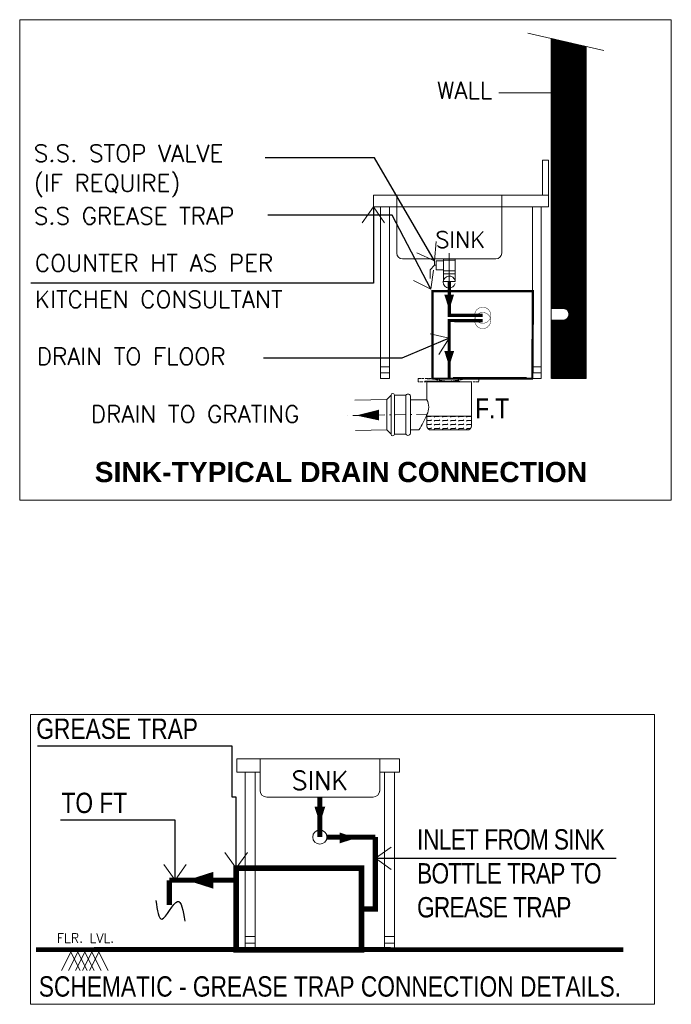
# Model space of a CAD drawing. Header units: millimetres. Extents: x -6389 to 181357, y -73328 to 5324.
# Tile 1 of 19: x -989 to 2086, y -73328 to -68685. Entities that reach past the tile are written whole.
import ezdxf
from ezdxf.enums import TextEntityAlignment as Align

# ---------------------------------------------------------------- set-up
doc = ezdxf.new("R2010")
doc.units = ezdxf.units.MM
for name, pattern in [('ACAD_ISO11W100', [33, 12, -3, 12, -3, 0, -3]), ('DASHDOT', [1, 0.5, -0.25, 0, -0.25]), ('DASHED2', [0.375, 0.25, -0.125])]:
    doc.linetypes.add(name, pattern=pattern)
doc.layers.get('0').update_dxf_attribs({"color": 8, "lineweight": 0})
for name, color, linetype, lineweight in [('00-ABM-VERT-WASTE', 3, 'Continuous', 0), ('00-ABM-WASTE PIPE', 3, 'Continuous', 0), ('00-ABM-WASTE TEXT', 7, 'Continuous', 0), ('A-TEXTS', 4, 'Continuous', 0), ('DIM - GRATING', 7, 'Continuous', 0), ('Flow Direction', 1, 'Continuous', 0), ('JMT SOIL PIPE', 4, 'Continuous', 0), ('JMT-P-WASTE', 3, 'Continuous', 0), ('P-Waste', 4, 'ACAD_ISO11W100', 0), ('P2 WASTE', 3, 'Continuous', 0)]:
    doc.layers.add(name, color=color, linetype=linetype, lineweight=lineweight)
doc.layers.add('JMT-P-WATER SUPPLY TEX', color=7, linetype='Continuous')
doc.styles.add('ARIAL', font='arial.ttf', dxfattribs={"width": 0.8})
doc.styles.add('SANSSERIF', font='sanssb__.ttf', dxfattribs={"height": 5})
doc.styles.add('Simplex', font='SIMPLEX.shx', dxfattribs={"width": 0.8, "height": 2.5})
doc.styles.add('TXT1', font='times.ttf')
doc.styles.add('WMF-Arial1', font='arial.ttf')
doc.dimstyles.new('DIM-F', dxfattribs={"dimtxt": 100, "dimasz": 75, "dimexe": 50, "dimexo": 50, "dimgap": 50, "dimtad": 1, "dimdec": 0, "dimzin": 1, "dimdsep": 46, "dimtxsty": 'TXT1', "dimblk": 'OBLIQUE', "dimcen": 0.25, "dimdle": 50, "dimclrd": 2, "dimclre": 2, "dimclrt": 2, "dimadec": 0, "dimazin": 0, "dimtfac": 1, "dimtdec": 0, "dimtofl": 0, "dimtmove": 0, "dimatfit": 3, "dimldrblk": 'OPEN90', "dimfxl": 1, "dimtolj": 1, "dimtzin": 1, "dimarcsym": 0})

# ---------------------------------------------------------------- blocks, each defined once
blk = doc.blocks.new('_OBLIQUE')
at = {"color": 0, "linetype": 'ByBlock'}
blk.add_line((-0.5, -0.5), (0.5, 0.5), dxfattribs=at)
blk = doc.blocks.new('yt')
at = {"color": 6, "const_width": 10.54126940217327}
for points in [[(44634.03903181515, -30813.15905606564), (44634.03903181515, -31230.62173625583)], [(44634.03903181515, -30818.62173625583), (45108.39615491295, -30818.62173625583)], [(45108.25708734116, -30813.15905606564), (45105.35431127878, -31230.62173625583)], [(44634.03903181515, -31230.62173625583), (45108.39615491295, -31230.62173625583)]]:
    blk.add_lwpolyline(points, dxfattribs=at)
at = {"color": 5, "linetype": 'DASHED2', "ltscale": 80, "const_width": 2}
blk.add_lwpolyline([(44833.23728592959, -30931.6020436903, 1), (44909.19790079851, -30931.60204369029, 1), (44833.23728592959, -30931.6020436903, -1.910808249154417e-13)], format="xyb", dxfattribs=at)
at = {"color": 6, "const_width": 2}
blk.add_lwpolyline([(44833.23728592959, -30956.6020436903, 1), (44909.19790079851, -30956.60204369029, 1), (44833.23728592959, -30956.6020436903, -1.910808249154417e-13)], format="xyb", dxfattribs=at)

msp = doc.modelspace()

# ---------------------------------------------------------------- hatches: boundary and pattern name
h = msp.add_hatch()
h.set_pattern_fill('ANSI32', color=4, scale=0.1525682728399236, style=0)
h.set_pattern_definition([(44.99999999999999, (49200.78801731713, -220577.2542449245), (-1.027576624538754, 1.027576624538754), []), (44.99999999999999, (49201.47306869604, -220577.2542449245), (-1.027576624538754, 1.027576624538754), [])])
edge = h.paths.add_edge_path()
edge.add_line((1685.190693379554, -68811.65811673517), (1519.973302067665, -68773.53102642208))
edge.add_line((1519.973302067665, -68773.53102642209), (1519.973302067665, -70047.22074706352))
edge.add_line((1519.973302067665, -70047.22074706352), (1575.045765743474, -70047.22074706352))
edge.add_arc((1575.045765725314, -70074.75697903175), 27.53623196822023, -3.801909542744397e-08, 89.99999996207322, ccw=False)
edge.add_arc((1575.045765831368, -70074.75697896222), 27.53623186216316, -90.00000000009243, 0, ccw=False)
edge.add_line((1575.045765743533, -70102.2932108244), (1519.973302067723, -70102.2932108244))
edge.add_line((1519.973302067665, -70102.2932108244), (1519.973302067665, -70377.65552969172))
edge.add_line((1519.973302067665, -70377.65552969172), (1685.190693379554, -70377.65552969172))
edge.add_line((1685.190693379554, -70377.65552969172), (1685.190693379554, -68811.6581167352))
at = {"layer": 'JMT SOIL PIPE', "linetype": 'Continuous', "ltscale": 2}
h = msp.add_hatch(dxfattribs=at)
h.set_pattern_fill('FLEX', color=4, scale=25.42804986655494, style=0)
h.set_pattern_definition([(7.016477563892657e-15, (-5682083.704717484, 1239185.381963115), (0, 19.0710373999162), [19.07103739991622, -19.07103739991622]), (44.99999999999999, (-5682064.633680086, 1239185.381963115), (1.058655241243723e-15, 19.0710373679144), [4.767759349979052, -17.43500107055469, 4.767759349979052, -26.97051977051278])])
edge = h.paths.add_edge_path()
edge.add_line((933.1282062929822, -70555.183676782), (933.1282062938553, -70600.77116242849))
edge.add_ellipse((952.1992436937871, -70600.77116242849), major_axis=(13.48525986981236, 13.48525986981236), ratio=0.9999999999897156, start_angle=134.9999999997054, end_angle=225.0000000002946)
edge.add_line((952.1992436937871, -70619.84219982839), (1123.838580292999, -70619.84219982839))
edge.add_ellipse((1123.838580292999, -70600.77116242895), major_axis=(-13.48525986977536, 13.48525986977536), ratio=0.9999999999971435, start_angle=134.9999999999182, end_angle=225.0000000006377)
edge.add_line((1142.909617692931, -70600.77116242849), (1142.909617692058, -70555.183676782))
edge.add_line((1142.909617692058, -70555.183676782), (933.1282062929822, -70555.18367678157))

# ---------------------------------------------------------------- linework, layer by layer
at = {"color": 7}
for p, q in [((1409.828374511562, -68748.09746136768), (1767.799388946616, -68830.70615702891)), ((1519.973302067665, -70377.64002484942), (1519.973302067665, -68773.51552161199)), ((1685.190693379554, -68811.64261187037), (1685.190693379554, -70377.64002484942)), ((1478.668954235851, -69347.42263350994), (1506.205186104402, -69347.42263350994)), ((1478.668954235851, -69347.42263350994), (1478.668954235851, -69512.64002484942)), ((1506.205186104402, -69347.42263350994), (1506.205186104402, -69512.64002484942)), ((1506.205186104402, -69512.64002484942), (680.1182295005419, -69512.64002484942)), ((680.1182295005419, -69512.64002484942), (680.1182295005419, -69567.71248861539)), ((790.2631571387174, -69512.64002484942), (790.2631571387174, -69785.53857558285)), ((1285.915330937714, -69785.53857558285), (1285.915330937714, -69512.64002484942)), ((1506.205186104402, -69567.71248861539), (1506.205186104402, -69512.64002484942)), ((680.1182295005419, -69567.71248861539), (1506.205186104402, -69567.71248861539)), ((714.5385194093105, -69567.71248861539), (714.5385194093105, -70377.64002484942)), ((755.842867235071, -70377.64002484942), (755.842867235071, -69567.71248861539)), ((1430.480548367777, -70377.64002484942), (1430.480548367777, -69567.71248861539)), ((1471.784896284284, -69567.71248861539), (1471.784896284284, -70377.64002484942)), ((817.7993889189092, -69813.0748074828), (1258.379099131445, -69813.0748074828)), ((969.2486642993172, -69822.5483151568), (969.2486642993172, -69843.20048910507)), ((1010.553012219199, -69822.5483151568), (976.1327223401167, -69822.5483151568)), ((976.1327223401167, -69822.5483151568), (976.1327223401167, -69863.85266298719)), ((1010.553012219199, -69912.95220448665), (1010.553012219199, -69813.0748074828)), ((1065.625476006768, -69813.0748074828), (1010.553012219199, -69813.0748074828)), ((1065.625476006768, -69819.50329755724), (1010.553012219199, -69819.50329755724)), ((1010.553012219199, -69868.14727127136), (1010.553012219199, -69823.342338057)), ((1065.625476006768, -69813.0748074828), (1065.625476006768, -69912.95220448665)), ((1065.625476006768, -69823.342338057), (1065.625476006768, -69868.14727127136)), ((969.2486642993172, -69843.20048910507), (948.5964904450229, -69863.85266298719)), ((948.5964904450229, -69863.85266298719), (948.5964904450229, -69905.15701081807)), ((969.2486642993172, -69843.20048910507), (976.1327223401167, -69843.20048910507)), ((976.1327223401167, -69863.85266298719), (1010.553012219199, -69863.85266298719)), ((1065.625476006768, -69869.82558533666), (1010.553012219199, -69869.82558533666)), ((1065.625476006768, -69883.59370130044), (1010.553012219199, -69883.59370130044)), ((1010.553012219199, -69919.48598144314), (1010.553012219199, -69912.95220448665)), ((1010.553012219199, -69919.48598144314), (1065.625476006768, -69919.48598144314)), ((1065.625476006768, -69912.95220448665), (1065.625476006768, -69919.48598144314)), ((714.5385194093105, -70322.56756105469), (755.842867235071, -70322.56756105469)), ((714.5385194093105, -70350.10379295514), (755.842867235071, -70350.10379295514)), ((1471.784896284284, -70322.56756105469), (1430.480548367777, -70322.56756105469)), ((1471.784896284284, -70350.10379295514), (1430.480548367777, -70350.10379295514)), ((714.5385194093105, -70377.64002484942), (755.842867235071, -70377.64002484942)), ((1088.915352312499, -70389.11022948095), (923.6979610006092, -70389.11022948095)), ((1079.393591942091, -70377.64002485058), (996.7848961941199, -70377.64002485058)), ((1471.784896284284, -70377.64002484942), (1430.480548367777, -70377.64002484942)), ((804.1170316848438, -72170.71879293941), (35.71847932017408, -72170.71879293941)), ((35.71847932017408, -72170.71879293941), (35.71847932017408, -72233.44520538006)), ((145.4897010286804, -72170.71879293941), (145.4897010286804, -72319.35577488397)), ((710.0274129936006, -72170.71879293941), (710.0274129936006, -72233.44520538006)), ((710.0274129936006, -72323.71899547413), (710.0274129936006, -72170.71879293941)), ((804.1170316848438, -72170.71879293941), (804.1170316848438, -72233.44520538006)), ((35.71847932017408, -72233.44520538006), (145.4897010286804, -72233.44520538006)), ((74.92248695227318, -72233.44520538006), (74.92248695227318, -73070.71879293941)), ((121.9672963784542, -72851.17634935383), (121.9672963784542, -72233.44520538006)), ((710.0274129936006, -72233.44520538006), (804.1170316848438, -72233.44520538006)), ((733.5498176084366, -72233.44520538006), (733.5498176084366, -73070.71879293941)), ((780.5946270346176, -72851.17634935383), (780.5946270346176, -72233.44520538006)), ((176.8529072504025, -72350.71879293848), (678.6642067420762, -72350.71879293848)), ((121.9672963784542, -73070.71879293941), (121.9672963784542, -72851.17634935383)), ((780.5946270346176, -73070.71879293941), (780.5946270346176, -72851.17634935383)), ((74.92248695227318, -73007.9923804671), (121.9672963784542, -73007.9923804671)), ((74.92248695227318, -73039.35558670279), (121.9672963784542, -73039.35558670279)), ((733.5498176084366, -73007.9923804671), (780.5946270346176, -73007.9923804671)), ((733.5498176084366, -73039.35558670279), (780.5946270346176, -73039.35558670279)), ((-791.7906549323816, -73169.59757528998), (-747.8445294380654, -73081.70532430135)), ((-758.8310608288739, -73169.59757528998), (-714.8849352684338, -73081.70532430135)), ((-703.8984039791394, -73169.59757528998), (-747.8445294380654, -73081.70532430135)), ((-725.8714666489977, -73169.59757528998), (-681.9253412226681, -73081.70532430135)), ((-670.9388098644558, -73169.59757528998), (-714.8849352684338, -73081.70532430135)), ((-692.9118726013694, -73169.59757528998), (-648.9657471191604, -73081.70532430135)), ((-637.9792157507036, -73169.59757528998), (-681.9253412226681, -73081.70532430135)), ((-659.9522785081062, -73169.59757528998), (-616.0061530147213, -73081.70532430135)), ((-605.0196216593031, -73169.59757528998), (-648.9657471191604, -73081.70532430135)), ((761.0161460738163, -73059.73226158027), (-637.9792157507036, -73059.73226158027)), ((-572.0600275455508, -73169.59757528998), (-616.0061530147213, -73081.70532430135)), ((651.1508324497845, -73059.73226158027), (-440.2216510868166, -73059.73226158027)), ((74.92248695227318, -73070.71879293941), (121.9672963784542, -73070.71879293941)), ((733.5498176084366, -73070.71879293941), (780.5946270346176, -73070.71879293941))]:
    msp.add_line(p, q, dxfattribs=at)
at = {"color": 1}
msp.add_line((1602.581997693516, -69030.34383815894), (1272.147215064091, -69030.34383815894), dxfattribs=at)
at = {"color": 4}
msp.add_line((1038.089244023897, -69785.53857558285), (1038.089244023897, -69992.26874726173), dxfattribs=at)
at = {"color": 7}
msp.add_lwpolyline([(-988.8960845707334, -68684.7820630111), (2086.383462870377, -68684.7820630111), (2086.383462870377, -70950.81967708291), (-988.8960845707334, -70950.81967708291)], close=True, dxfattribs=at)
at = {"color": 1, "const_width": 20.65217391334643}
msp.add_lwpolyline([(1612.908084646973, -69030.34383815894, -1), (1592.255910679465, -69030.34383815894, -1)], format="xyb", close=True, dxfattribs=at)
at = {"color": 7}
for points, const_width in [([(-426.8069389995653, -70377.64002484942), (1783.192114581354, -70377.64002484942)], 0.9999999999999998), ([(-912.64250000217, -73070.71879293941), (1860.623379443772, -73070.71879293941)], 21.97306273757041)]:
    msp.add_lwpolyline(points, dxfattribs=dict(at, const_width=const_width))
at = {"color": 6, "const_width": 7.744565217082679}
msp.add_lwpolyline([(1055.83609734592, -70374.54219876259), (1404.34153211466, -70374.54219876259)], dxfattribs=at)
at = {"color": 6, "const_width": 26.66666666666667}
msp.add_lwpolyline([(32.8981145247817, -72686.70843022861), (624.8644515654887, -72686.70843022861), (624.8644515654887, -73070.71879293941), (32.8981145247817, -73070.71879293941)], close=True, dxfattribs=at)
at = {"color": 7}
for centre, radius, start, end in [((817.7993889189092, -69785.53857558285), 27.53623188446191, 180, 270), ((1258.379099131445, -69785.53857558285), 27.53623188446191, 270, 0), ((176.8529072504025, -72319.3555867), 31.36320622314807, 180, 270), ((678.6642067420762, -72319.3555867), 31.36320622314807, 270, 0)]:
    msp.add_arc(centre, radius, start, end, dxfattribs=at)
at = {"layer": '00-ABM-VERT-WASTE', "color": 5, "const_width": 24}
for points in [[(427.7585569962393, -72350.71879293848), (427.7585569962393, -72539.74599877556)], [(461.3223136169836, -72539.74599877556), (689.6283115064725, -72539.74599877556)], [(689.6283115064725, -72539.74599877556), (689.6283115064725, -72878.71361158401), (624.8644515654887, -72878.71361158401)]]:
    msp.add_lwpolyline(points, dxfattribs=at)
at = {"layer": '00-ABM-VERT-WASTE', "color": 5}
msp.add_circle((427.7585569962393, -72539.74599877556), 33.56375662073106, dxfattribs=at)
at = {"layer": '00-ABM-WASTE PIPE', "color": 5, "const_width": 15.48913043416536}
msp.add_lwpolyline([(1038.176156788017, -69922.11131243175), (1038.176156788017, -70078.6203322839), (1196.366617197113, -70078.6203322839)], dxfattribs=at)
at = {"layer": '00-ABM-WASTE PIPE', "const_width": 15.48913043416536}
msp.add_lwpolyline([(1196.366617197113, -70103.6203322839), (1196.366617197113, -70103.6203322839), (1038.089244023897, -70103.54227153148), (1038.089244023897, -70373.8103259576)], dxfattribs=at)
at = {"layer": '00-ABM-WASTE PIPE'}
msp.add_lwpolyline([(-937.7136860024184, -71961.90808385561), (2007.171267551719, -71961.90808385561), (2007.171267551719, -73328.38400233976), (-937.7136860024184, -73328.38400233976)], close=True, dxfattribs=at)
at = {"layer": '00-ABM-WASTE PIPE', "lineweight": -3, "const_width": 24}
for points in [[(32.8981145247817, -72743.3690998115), (-282.5672926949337, -72743.3690998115)], [(-282.5672926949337, -72743.3690998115), (-282.5672926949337, -72859.5626149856)]]:
    msp.add_lwpolyline(points, dxfattribs=at)
at = {"layer": '00-ABM-WASTE PIPE', "lineweight": -3}
msp.add_spline([(-346.3063574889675, -72838.9923140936), (-317.5283363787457, -72926.09639014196), (-244.3493555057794, -72843.10102619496), (-209.8155281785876, -72935.95724008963)], degree=3, dxfattribs=at)
at = {"layer": 'DIM - GRATING'}
msp.add_arc((1038.176156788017, -69922.11131243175), 28.1239285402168, 12.57470393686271, 347.4252960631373, dxfattribs=at)
at = {"layer": 'Flow Direction'}
for points in [[(1038.089244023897, -70053.49052385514, 0, 46.46739130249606, 0), (1038.089244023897, -69980.87463671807, 46.46739130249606, 46.46739130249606, 0)], [(1038.089244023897, -70319.79026306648, 0, 46.46739130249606, 0), (1038.089244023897, -70247.1743759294, 46.46739130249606, 46.46739130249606, 0)], [(427.7585569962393, -72475.89841742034, 0, 51.2, 0), (427.7585569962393, -72395.88675080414, 51.2, 51.2, 0)], [(601.0428344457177, -72543.78863036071, 0, 51.2, 0), (521.0311678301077, -72543.78863036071, 51.2, 51.2, 0)], [(-199.3057089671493, -72743.3690998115, 0, 80, 0), (-74.28747987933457, -72743.3690998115, 80, 80, 0)]]:
    msp.add_lwpolyline(points, format="xyseb", dxfattribs=at)
at = {"layer": 'JMT-P-WASTE'}
for p, q in [((933.1282062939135, -70396.71106224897), (933.1282062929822, -70476.80941932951)), ((1142.909617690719, -70396.71090956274), (1142.909617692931, -70600.77116242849)), ((933.1282062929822, -70476.80941932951), (855.162019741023, -70476.80941932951)), ((933.1282062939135, -70546.88829368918), (933.1282062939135, -70600.77116242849)), ((894.9861314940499, -70619.84219982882), (855.1620197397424, -70619.84219982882)), ((1123.838580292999, -70619.84219982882), (952.1992436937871, -70619.84219982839))]:
    msp.add_line(p, q, dxfattribs=at)
at = {"layer": 'JMT-P-WASTE', "color": 3}
msp.add_line((1139.095410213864, -70392.89685476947), (936.9424137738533, -70392.89685476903), dxfattribs=at)
at = {"layer": 'JMT-P-WASTE', "color": 8}
msp.add_line((1142.909617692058, -70555.183676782), (933.1282062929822, -70555.183676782), dxfattribs=at)
at = {"layer": 'JMT-P-WASTE', "color": 1}
msp.add_lwpolyline([(598.8994129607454, -70551.31279889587, 0, 50.28636748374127, 0), (706.7284888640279, -70549.43063537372, 50.28636748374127, 50.28636748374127, 0)], format="xyseb", dxfattribs=at)
at = {"layer": 'JMT-P-WASTE', "color": 3}
for centre, start, end in [((936.9424137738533, -70396.71106224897), 90, 180), ((1139.095410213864, -70396.71106224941), 0, 90)]:
    msp.add_arc(centre, 3.814207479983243, start, end, dxfattribs=at)
at = {"layer": 'JMT-P-WASTE'}
for centre, radius, start, end in [((864.6088529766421, -70511.8488565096), 76.95884573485, 332.915699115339, 27.08430088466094), ((560.5465295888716, -70398.54129475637), 401.0285998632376, 326.5071290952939, 338.289547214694), ((952.1992436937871, -70600.77116242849), 19.07103739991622, 180, 270), ((1123.838580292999, -70600.77116242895), 19.07103739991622, 270, 0)]:
    msp.add_arc(centre, radius, start, end, dxfattribs=at)
at = {"layer": 'P-Waste', "color": 3}
for p, q in [((934.134387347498, -70377.64002484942), (934.134387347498, -70378.5935767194)), ((934.134387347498, -70378.5935767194), (958.5121377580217, -70378.5935767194)), ((1135.719554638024, -70378.5935767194), (1111.341804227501, -70378.5935767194)), ((1135.719554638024, -70377.64002484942), (1135.719554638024, -70378.5935767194))]:
    msp.add_line(p, q, dxfattribs=at)
msp.add_lwpolyline([(1111.21112059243, -70377.64002484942), (1177.959751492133, -70377.64002484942), (1177.959751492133, -70392.89685476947), (891.8941904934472, -70392.89685476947), (891.8941904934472, -70377.64002484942), (958.6428213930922, -70377.64002484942)], dxfattribs=at)
msp.add_arc((1034.926970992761, -70129.7060921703), 259.4041373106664, 252.8979495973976, 287.1020504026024, dxfattribs=at)
at = {"layer": 'P2 WASTE'}
for p, q in [((743.3364308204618, -70476.16141555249), (593.0042673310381, -70479.25268984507)), ((764.1411915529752, -70455.35668006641), (743.3364308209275, -70476.16144079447)), ((743.3364308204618, -70619.19417080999), (743.3364308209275, -70476.16144079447)), ((764.1411915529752, -70455.35668006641), (764.1411915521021, -70639.99893154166)), ((779.7447620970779, -70455.35668006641), (779.7447620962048, -70639.99893154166)), ((833.6423106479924, -70455.35668006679), (779.7447620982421, -70455.35668006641)), ((833.6423106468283, -70455.35668006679), (833.6423106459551, -70639.99893154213)), ((743.3364308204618, -70619.19419605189), (595.5000180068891, -70622.23415032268)), ((764.1411915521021, -70639.99893154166), (743.3364308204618, -70619.19417080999)), ((833.6423106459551, -70639.99893154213), (779.7447620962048, -70639.99893154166))]:
    msp.add_line(p, q, dxfattribs=at)
at = {"layer": 'P2 WASTE', "color": 1, "linetype": 'DASHDOT', "ltscale": 100}
msp.add_line((933.8368948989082, -70545.46644340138), (557.1161747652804, -70552.04212803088), dxfattribs=at)
at = {"layer": 'P2 WASTE'}
msp.add_lwpolyline([(855.162019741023, -70463.15846534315), (855.1620197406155, -70547.6778058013), (855.1620197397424, -70632.1971462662)], dxfattribs=at)
for centre, radius, start, end in [((771.9429768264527, -70455.35668006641), 7.801785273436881, 0, 180), ((843.4593418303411, -70461.85816779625), 11.77469506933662, 353.6598082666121, 146.4848382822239), ((771.9429768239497, -70639.99893154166), 7.801785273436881, 180, 0), ((843.4593418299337, -70633.4974438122), 11.77469506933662, 213.5151617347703, 6.340191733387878)]:
    msp.add_arc(centre, radius, start, end, dxfattribs=at)

# ---------------------------------------------------------------- block references
at = {"layer": 'DIM - GRATING'}
msp.add_blockref('yt', (-43674.85097616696, -39147.01828859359), dxfattribs=at)

# ---------------------------------------------------------------- texts
at = {"color": 7, "style": 'Simplex'}
for s, height, p in [('WALL', 80, (980.5609161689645, -69057.88007002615)), ('S.S. STOP VALVE', 80, (-922.190539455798, -69354.86569774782)), ('(IF REQUIRE)', 80, (-922.190539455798, -69495.27631028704)), ('S.S GREASE TRAP', 80, (-922.190539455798, -69650.33302763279)), ('COUNTER HT AS PER', 80, (-917.0103730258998, -69872.6000426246)), ('KITCHEN CONSULTANT', 80, (-917.0103730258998, -70043.96434110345)), ('DRAIN TO FLOOR', 80, (-908.151340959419, -70312.73319253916)), ('DRAIN TO GRATING', 80, (-652.7479932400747, -70584.89235387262)), ('FLR. LVL.', 43.94612547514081, (-813.7637177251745, -73037.75919883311))]:
    msp.add_text(s, height=height, dxfattribs=at).set_placement(p)
at = {"color": 7}
for s, height, style, p in [('SINK', 77.10144927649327, 'Simplex', (1090.583043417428, -69760.46611182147)), ('SINK-TYPICAL DRAIN CONNECTION ', 95.35517052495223, 'SANSSERIF', (545.6438248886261, -70865.6873449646)), ('SINK', 87.81697742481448, 'Simplex', (427.7585570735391, -72316.62917425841))]:
    msp.add_text(s, height=height, dxfattribs=dict(at, style=style)).set_placement(p, align=Align.CENTER)
at = {"layer": '00-ABM-WASTE TEXT', "style": 'ARIAL', "width": 0.8}
msp.add_text('SCHEMATIC - GREASE TRAP CONNECTION DETAILS.', height=96.00000000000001, dxfattribs=at).set_placement((475.2173802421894, -73292.13561844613), align=Align.CENTER)
at = {"layer": '00-ABM-WASTE TEXT', "char_height": 96.00000000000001, "width": 1226.735430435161, "attachment_point": 1, "style": 'ARIAL'}
for s, insert in [('GREASE TRAP', (-910.6059039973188, -71980.66505542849, 104642564.6371552)), ('TO FT', (-791.509472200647, -72330.43559217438, 104642564.6371552)), ('{\\W0.8;\\T0.95;INLET FROM SINK BOTTLE TRAP TO GREASE TRAP}', (886.4433786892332, -72502.6602381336, 104642564.6371552))]:
    msp.add_mtext(s, dxfattribs=dict(at, insert=insert))
at = {"layer": 'A-TEXTS', "style": 'WMF-Arial1', "width": 0.8}
msp.add_text('F.T', height=95.35518699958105, rotation=359.9986707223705, dxfattribs=at).set_placement((1160.975938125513, -70565.5770214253, -0.0003087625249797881))

# ---------------------------------------------------------------- leaders
at = {"layer": 'JMT-P-WATER SUPPLY TEX', "color": 1}
msp.add_leader([(969.2486642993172, -69822.5483151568), (685.0877479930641, -69337.01164232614), (169.7037749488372, -69337.0116423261)], dimstyle='DIM-F', override={"dimgap": 50, "dimtad": 0, "dimclrd": 256}, dxfattribs=at)
at = {"layer": 'JMT-P-WATER SUPPLY TEX'}
for points in [[(680.1182295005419, -69567.71248861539), (680.1182295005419, -69928.00580087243), (-935.669477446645, -69928.00580087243)], [(951.8076624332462, -69956.34764576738), (769.5065865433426, -69606.3451840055), (181.4378959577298, -69606.3451840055)], [(1038.089244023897, -70186.18125298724), (815.1215970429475, -70281.26321326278), (162.1223815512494, -70281.26321326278)], [(32.8981145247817, -72686.70843022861), (32.8981145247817, -72350.71405194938), (13.84561781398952, -72350.71405194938), (13.84561781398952, -72110.75781446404), (-905.1250418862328, -72110.75781446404)], [(-255.8056698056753, -72743.3690998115), (-255.8056698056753, -72460.52835120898), (-795.4999150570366, -72460.52835120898)], [(689.6283115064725, -72639.89601201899), (944.8088874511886, -72639.89601201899), (1825.867387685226, -72639.89601201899)]]:
    msp.add_leader(points, dimstyle='DIM-F', override={"dimgap": 50, "dimtad": 0, "dimclrd": 256}, dxfattribs=at)

doc.saveas('drawing.dxf')
